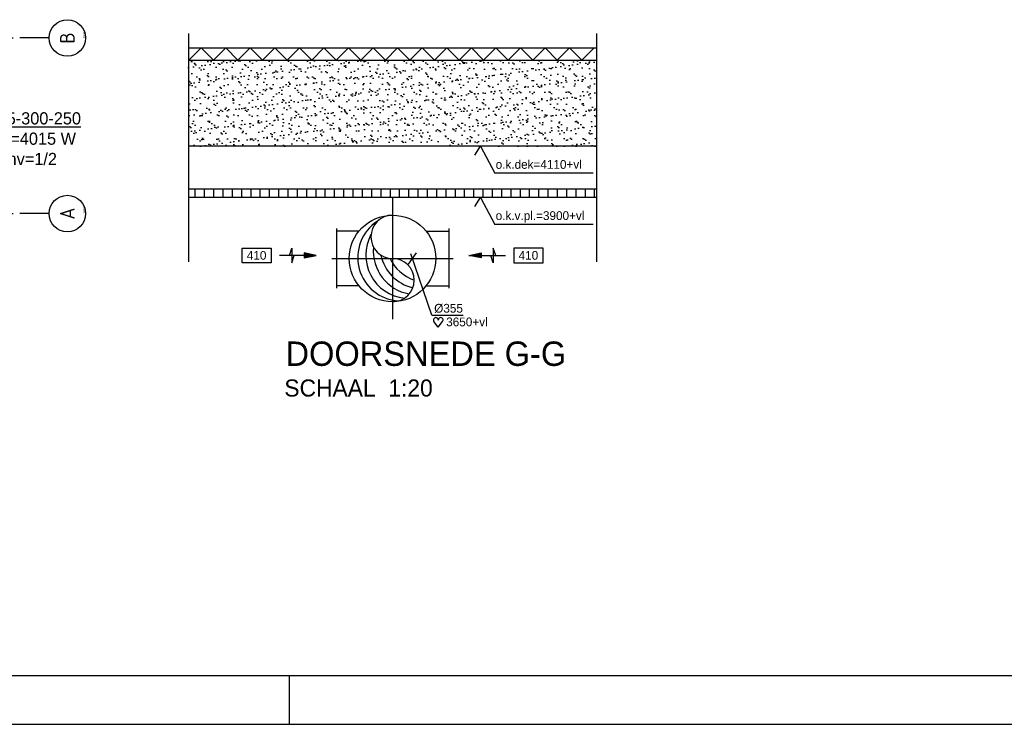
# Model space of a CAD drawing. Extents: x -866131 to -691536, y 173952 to 258052.
# Tile 109 of 160: x -765666 to -745471, y 173952 to 188396. Entities that reach past the tile are written whole.
import ezdxf
from ezdxf.enums import TextEntityAlignment as Align

# ---------------------------------------------------------------- set-up
doc = ezdxf.new("R2010")
doc.units = 0
doc.header["$LTSCALE"] = 100
for name, pattern in [('CENTER4', [5, 3.125, -0.625, 0.625, -0.625]), ('DASHDOT', [9, 6, -1.5, 0, -1.5]), ('LURETOUR', [6, 4, -2])]:
    doc.linetypes.add(name, pattern=pattern)
doc.layers.get('0').update_dxf_attribs({"linetype": 'CONTINUOUS'})
for name, color, linetype in [('00KAD025', 2, 'CONTINUOUS'), ('00KAD070', 5, 'CONTINUOUS'), ('AL$7----_STRAMIEN', 1, 'DASHDOT'), ('ALN-----_BLOCKNAAM', 2, 'CONTINUOUS'), ('BOUW', 8, 'CONTINUOUS'), ('WI561---', 1, 'CONTINUOUS'), ('WL570---_HARTLIJN', 7, 'CONTINUOUS'), ('WL570---_RETOUR', 3, 'CONTINUOUS'), ('WM561---', 1, 'CONTINUOUS'), ('WM570---', 1, 'CONTINUOUS')]:
    doc.layers.add(name, color=color, linetype=linetype)
doc.styles.add('BURO-018', font='BUROFONT.shx', dxfattribs={"height": 180})
doc.styles.add('BURO-025', font='BUROFONT.shx', dxfattribs={"height": 250})
doc.styles.add('BURO-035', font='BUROFONT.shx', dxfattribs={"height": 350})
doc.styles.add('BURO-050', font='BUROFONT.shx', dxfattribs={"height": 500})
doc.styles.get("Standard").update_dxf_attribs({"font": 'ISOCP'})

# ---------------------------------------------------------------- blocks, each defined once
blk = doc.blocks.new('1010')
at = {"layer": 'AL$7----_STRAMIEN', "color": 7, "linetype": 'CONTINUOUS'}
blk.add_circle((0, 750), 750, dxfattribs=at)
at = {"layer": 'ALN-----_BLOCKNAAM', "linetype": 'CONTINUOUS'}
blk.add_text('1010', height=100, dxfattribs=at).set_placement((0, 0))
blk = doc.blocks.new('CVRINFO2')
at = {"color": 0, "linetype": 'CONTINUOUS', "style": 'BURO-025'}
for tag, p in [('CV_TEXT125', (0, 0)), ('CV_TEXT225', (0, -4.17)), ('CV_TEXT325', (0, -8.33)), ('CV_TEXT425', (0, -12.5))]:
    blk.add_attdef(tag, p, '', height=2.5, dxfattribs=at)
blk = doc.blocks.new('LU-1-KI2')
at = {"color": 0, "linetype": 'CONTINUOUS'}
blk.add_circle((0, 0), 0.5, dxfattribs=at)
for centre, start, end in [((0.098, 0.01), 122.9221, 266.9628), ((0.191, 0.038), 151.6522, 263.7819), ((0.278, 0.084), 174.6069, 260.2716), ((0.354, 0.146), 192.3501, 256.1233), ((0.416, 0.222), 206.1028, 250.6419)]:
    blk.add_arc(centre, 0.5, start, end, dxfattribs=at)
at = {"layer": 'WL570---_HARTLIJN', "linetype": 'CENTER4'}
for p, q in [((0, 0.7), (0, -0.7)), ((-0.7, 0), (0.7, 0))]:
    blk.add_line(p, q, dxfattribs=at)
at = {"layer": 'WL570---_HARTLIJN', "color": 0, "linetype": 'CONTINUOUS'}
for centre, start, end in [((0, 0.25), 90, 270), ((0, -0.25), 270, 90)]:
    blk.add_arc(centre, 0.25, start, end, dxfattribs=at)
blk = doc.blocks.new('LU-PIJL6')
at = {"color": 0, "linetype": 'CONTINUOUS'}
for p, q in [((0, 0), (-7.5, 0)), ((-5.5, 0), (-5, -1.5)), ((-5, -1.5), (-5, 1.5)), ((-5, 1.5), (-4.5, 0)), ((-2.5, -0.5), (-2.5, 0.5)), ((-2.5, 0.5), (0, 0)), ((0, 0), (-2.5, -0.5))]:
    blk.add_line(p, q, dxfattribs=at)
blk.add_solid([(-2.5, 0.5), (-2.5, -0.5), (0, 0)], dxfattribs=at)
blk = doc.blocks.new('LU-ORND')
at = {"color": 0, "linetype": 'CONTINUOUS'}
for p, q in [((-3, 1.5), (-3, -1.5)), ((3, 1.5), (-3, 1.5)), ((3, -1.5), (3, 1.5)), ((-3, -1.5), (3, -1.5))]:
    blk.add_line(p, q, dxfattribs=at)
blk = doc.blocks.new('*U437', base_point=(122985, 66952))
at = {"color": 0, "linetype": 'CONTINUOUS'}
for p, q in [((122843, 67015), (123007, 67244)), ((123320, 65968), (122893, 67224)), ((123320, 65968), (123967, 65968))]:
    blk.add_line(p, q, dxfattribs=at)
at = {"layer": 'WM570---', "linetype": 'CONTINUOUS', "style": 'BURO-018'}
blk.add_text('%%c355', height=180, dxfattribs=at).set_placement((123370, 66018))
blk = doc.blocks.new('HART')
at = {"color": 1}
for q in [(-28.1, 39.5), (51.4, 39.5)]:
    blk.add_line((11.6, -12.9), q, dxfattribs=at)
for centre, start, end in [((-10.5, 52.8), 0, 217.18669), ((33.8, 52.8), 322.81331, 180)]:
    blk.add_arc(centre, 22.1, start, end, dxfattribs=at)

msp = doc.modelspace()

# ---------------------------------------------------------------- hatches: boundary and pattern name
at = {"layer": 'WM570---'}
h = msp.add_hatch(dxfattribs=at)
h.set_pattern_fill('AR-SAND', color=8, scale=5, style=0)
h.set_pattern_definition([(37.5, (-1078829.8, 200647.02), (-8.00016, 244.70662), [0, -193.04, 0, -215.9, 0, -206.375]), (7.5, (-1078829.8, 200647), (224.76164, 358.41255), [0, -104.14, 0, -173.99, 0, -66.675]), (327.5, (-1078986.01, 200647.02), (395.49619, 0.71859), [0, -63.5, 0, -228.6, 0, -298.45]), (317.5, (-1078986, 200647), (381.77823, 111.46466), [0, -31.75, 0, -149.86, 0, -171.45])])
h.paths.add_polyline_path([(-753833.423, 185801.696), (-753833.423, 187569.29), (-753948.72, 187569.29), (-762204.594, 187569.29), (-762204.594, 185801.696)])
h = msp.add_hatch(dxfattribs=at)
h.set_pattern_fill('ANSI31', color=8, scale=60, angle=45, style=0)
h.set_pattern_definition([(90, (-716154.4, 80040.28), (-190.5, 4e-14), [])])
h.paths.add_polyline_path([(-762206.198, 184921.696), (-762206.198, 184751.696), (-761793.227, 184751.696), (-761792.304, 184753.413), (-761790.909, 184751.696), (-759865.159, 184751.696), (-759865.159, 184921.696)])
h = msp.add_hatch(dxfattribs=at)
h.set_pattern_fill('ANSI31', color=8, scale=60, angle=45, style=0)
h.set_pattern_definition([(90, (-714249.2, 80040.28), (-190.5, 4e-14), [])])
h.paths.add_polyline_path([(-760300.995, 184921.696), (-760300.995, 184751.696), (-759888.024, 184751.696), (-759887.101, 184753.413), (-759885.705, 184751.696), (-757959.955, 184751.696), (-757959.955, 184921.696)])
h = msp.add_hatch(dxfattribs=at)
h.set_pattern_fill('ANSI31', color=8, scale=60, angle=45, style=0)
h.set_pattern_definition([(90, (-712153.7, 80040.28), (-190.5, 4e-14), [])])
h.paths.add_polyline_path([(-758205.495, 184921.696), (-758205.495, 184751.696), (-757792.524, 184751.696), (-757791.601, 184753.413), (-757790.205, 184751.696), (-755864.455, 184751.696), (-755864.455, 184921.696)])
h = msp.add_hatch(dxfattribs=at)
h.set_pattern_fill('ANSI31', color=8, scale=60, angle=45, style=0)
h.set_pattern_definition([(90, (-710058.2, 80040.28), (-190.5, 4e-14), [])])
h.paths.add_polyline_path([(-756109.995, 184921.696), (-756109.995, 184751.696), (-755697.024, 184751.696), (-755696.101, 184753.413), (-755694.705, 184751.696), (-753768.955, 184751.696), (-753768.955, 184921.696)])

# ---------------------------------------------------------------- linework, layer by layer
at = {"layer": '00KAD025', "linetype": 'CONTINUOUS'}
for p, q in [((-760131.149, 173951.691), (-760131.149, 174951.691)), ((-866131.149, 173951.691), (-691536.071, 173951.691))]:
    msp.add_line(p, q, dxfattribs=at)
at = {"layer": '00KAD070', "linetype": 'CONTINUOUS'}
msp.add_line((-865131.149, 174951.691), (-692536.071, 174951.691), dxfattribs=at)
at = {"layer": 'AL$7----_STRAMIEN', "color": 1}
msp.add_line((-765063.621, 184421.228), (-787002.826, 184421.228), dxfattribs=at)
msp.add_lwpolyline([(-765063.621, 188021.228), (-813402.826, 188021.228), (-838048.569, 188021.228)], dxfattribs=at)
at = {"layer": 'BOUW'}
for p, q in [((-762204.594, 188112.51), (-762204.594, 183434.369)), ((-753833.423, 188112.51), (-753833.423, 183434.369)), ((-762204.594, 187819.29), (-753948.72, 187819.29)), ((-753948.72, 187819.29), (-753833.423, 187819.29)), ((-762204.594, 187569.29), (-753948.72, 187569.29)), ((-753948.72, 187569.29), (-753833.423, 187569.29)), ((-753833.423, 185801.696), (-762204.594, 185801.696)), ((-753833.423, 184921.696), (-762204.594, 184921.696)), ((-753833.423, 184751.696), (-762204.594, 184751.696))]:
    msp.add_line(p, q, dxfattribs=at)
at = {"layer": 'WL570---_RETOUR'}
for p, q in [((-759170.683, 184114.196), (-759170.683, 182889.196)), ((-758705.485, 184064.196), (-759170.683, 184064.196)), ((-757332.532, 184064.196), (-756867.334, 184064.196)), ((-756867.334, 184114.196), (-756867.334, 182889.196)), ((-758705.485, 182939.196), (-759170.683, 182939.196)), ((-757332.532, 182939.196), (-756867.334, 182939.196))]:
    msp.add_line(p, q, dxfattribs=at)
at = {"layer": 'WM561---', "color": 9}
for p, q in [((-762196.636, 187569.29), (-761944.709, 187819.29)), ((-761944.709, 187819.29), (-761692.782, 187569.29)), ((-761692.782, 187569.29), (-761440.855, 187819.29)), ((-761440.855, 187819.29), (-761188.928, 187569.29)), ((-761188.928, 187569.29), (-760937.001, 187819.29)), ((-760937.001, 187819.29), (-760685.074, 187569.29)), ((-760685.074, 187569.29), (-760433.147, 187819.29)), ((-760433.147, 187819.29), (-760181.22, 187569.29)), ((-760181.22, 187569.29), (-759929.294, 187819.29)), ((-759929.294, 187819.29), (-759677.367, 187569.29)), ((-759677.367, 187569.29), (-759425.44, 187819.29)), ((-759425.44, 187819.29), (-759173.513, 187569.29)), ((-759173.513, 187569.29), (-758921.586, 187819.29)), ((-758921.586, 187819.29), (-758669.659, 187569.29)), ((-758669.659, 187569.29), (-758417.732, 187819.29)), ((-758417.732, 187819.29), (-758165.805, 187569.29)), ((-758165.805, 187569.29), (-757913.878, 187819.29)), ((-757913.878, 187819.29), (-757661.951, 187569.29)), ((-757661.951, 187569.29), (-757410.024, 187819.29)), ((-757410.024, 187819.29), (-757158.097, 187569.29)), ((-757158.097, 187569.29), (-756906.17, 187819.29)), ((-756906.17, 187819.29), (-756654.243, 187569.29)), ((-756654.243, 187569.29), (-756402.316, 187819.29)), ((-756402.316, 187819.29), (-756150.389, 187569.29)), ((-756150.389, 187569.29), (-755898.463, 187819.29)), ((-755898.463, 187819.29), (-755646.536, 187569.29)), ((-755646.536, 187569.29), (-755394.609, 187819.29)), ((-755394.609, 187819.29), (-755142.682, 187569.29)), ((-755142.682, 187569.29), (-754890.755, 187819.29)), ((-754890.755, 187819.29), (-754638.828, 187569.29)), ((-754638.828, 187569.29), (-754386.901, 187819.29)), ((-754386.901, 187819.29), (-754134.974, 187569.29)), ((-754134.974, 187569.29), (-753883.047, 187819.29))]:
    msp.add_line(p, q, dxfattribs=at)
at = {"layer": 'WM561---'}
for p, q in [((-753903.942, 185248.566), (-755919.716, 185248.566)), ((-753903.942, 184198.566), (-755919.716, 184198.566))]:
    msp.add_line(p, q, dxfattribs=at)
at = {"layer": 'WM570---'}
for p, q in [((-756329.26, 185617.206), (-756217.204, 185801.696)), ((-756217.204, 185801.696), (-755919.716, 185248.566)), ((-756329.26, 184567.206), (-756217.204, 184751.696)), ((-756217.204, 184751.696), (-755919.716, 184198.566))]:
    msp.add_line(p, q, dxfattribs=at)

# ---------------------------------------------------------------- block references
at = {"layer": 'AL$7----_STRAMIEN'}
ref = msp.add_blockref('1010', (-764313.621, 188021.228), dxfattribs=dict(at, xscale=0.5, yscale=0.5, zscale=0.5, rotation=90))
ref.add_attrib('STR-NAAM', 'B', dxfattribs={"color": 3, "linetype": 'CONTINUOUS', "height": 300, "rotation": 90}).set_placement((-764688.621, 188021.228), align=Align.MIDDLE)
ref = msp.add_blockref('1010', (-764313.621, 184421.228), dxfattribs=dict(at, xscale=0.5, yscale=0.5, zscale=0.5, rotation=90))
ref.add_attrib('STR-NAAM', 'A', dxfattribs={"color": 3, "linetype": 'CONTINUOUS', "height": 300, "rotation": 90}).set_placement((-764688.621, 184421.228), align=Align.MIDDLE)
ref = msp.add_blockref('1010', (-764313.621, 184421.228), dxfattribs=dict(at, xscale=0.5, yscale=0.5, zscale=0.5, rotation=90))
ref.add_attrib('STR-NAAM', 'A', dxfattribs={"color": 3, "linetype": 'CONTINUOUS', "height": 300, "rotation": 90}).set_placement((-764688.621, 184421.228), align=Align.MIDDLE)
at = {"layer": 'WI561---'}
ref = msp.add_blockref('CVRINFO2', (-766119.065, 186249.16, 120), dxfattribs=dict(at, xscale=100, yscale=100, zscale=100))
ref.add_attrib('CV_TEXT125', '%%u55-300-250', (-766119.065, 186249.16, 120), dxfattribs={"layer": '0', "color": 2, "linetype": 'CONTINUOUS', "height": 250, "style": 'BURO-025'})
ref.add_attrib('CV_TEXT225', 'Q=4015 W', (-766119.065, 185832.493, 120), dxfattribs={"layer": '0', "color": 2, "linetype": 'CONTINUOUS', "height": 250, "style": 'BURO-025'})
ref.add_attrib('CV_TEXT325', 'Thv=1/2', (-766119.065, 185415.827, 120), dxfattribs={"layer": '0', "color": 2, "linetype": 'CONTINUOUS', "height": 250, "style": 'BURO-025'})
at = {"layer": 'WL570---_RETOUR', "linetype": 'LURETOUR', "xscale": 1775, "yscale": 1775, "zscale": 1775}
msp.add_blockref('LU-1-KI2', (-758019.009, 183501.696), dxfattribs=at)
at = {"layer": 'WL570---_RETOUR', "yscale": 100, "zscale": 100}
for p, xscale, rotation in [((-759584.484, 183565.307), -100, 179.9999999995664), ((-756453.533, 183565.307), 100, 179.9999999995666)]:
    msp.add_blockref('LU-PIJL6', p, dxfattribs=dict(at, xscale=xscale, rotation=rotation))
at = {"layer": 'WM570---'}
ref = msp.add_blockref('LU-ORND', (-760806.421, 183565.308), dxfattribs=dict(at, xscale=-100, yscale=100, zscale=100, rotation=359.999999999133))
ref.add_attrib('LU_TEXT1', '410', dxfattribs={"layer": '0', "color": 1, "linetype": 'CONTINUOUS', "height": 180, "rotation": 360, "style": 'BURO-018'}).set_placement((-760806.421, 183565.308), align=Align.MIDDLE)
msp.add_blockref('*U437', (-757549.109, 183324.196), dxfattribs=at)
ref = msp.add_blockref('LU-ORND', (-755231.596, 183565.308), dxfattribs=dict(at, xscale=100, yscale=100, zscale=100))
ref.add_attrib('LU_TEXT1', '410', dxfattribs={"layer": '0', "color": 1, "linetype": 'CONTINUOUS', "height": 180, "style": 'BURO-018'}).set_placement((-755231.596, 183565.308), align=Align.MIDDLE)
at = {"layer": 'WM570---', "xscale": 2.25, "yscale": 2.25, "zscale": 2.25}
msp.add_blockref('HART', (-757107.29, 182119.803), dxfattribs=at)

# ---------------------------------------------------------------- texts
at = {"layer": 'WM561---', "color": 1, "style": 'BURO-018'}
for s, p in [('o.k.dek=4110+vl', (-755903.443, 185339.601)), ('o.k.v.pl.=3900+vl', (-755903.443, 184289.601))]:
    msp.add_text(s, height=180, dxfattribs=at).set_placement(p)
at = {"layer": 'WM570---', "color": 1, "style": 'BURO-018'}
msp.add_text('3650+vl', height=180, dxfattribs=at).set_placement((-756917.888, 182110.761))
at = {"layer": 'WM570---', "color": 4, "style": 'BURO-050'}
msp.add_text('DOORSNEDE G-G', height=500, dxfattribs=at).set_placement((-760214.139, 181299.302))
at = {"layer": 'WM570---', "color": 3, "style": 'BURO-035'}
msp.add_text('SCHAAL  1:20', height=350, dxfattribs=at).set_placement((-760238.32, 180671.07))

doc.saveas('drawing.dxf')
